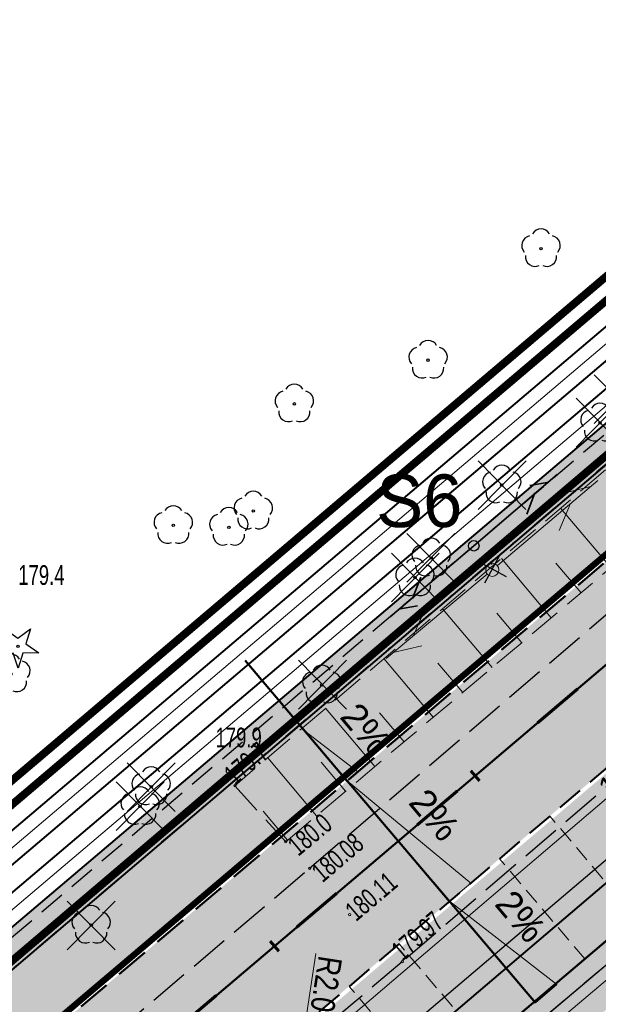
# Model space of a CAD drawing. Header units: metres. Extents: x 7429064 to 7431133, y 5709479 to 5714472.
# Tile 26 of 140: x 7429404 to 7429426, y 5709777 to 5709814. Entities that reach past the tile are written whole.
import ezdxf
from ezdxf.enums import TextEntityAlignment as Align

# ---------------------------------------------------------------- set-up
doc = ezdxf.new("R2010")
doc.units = ezdxf.units.M
for name, pattern in [('1', [0]), ('12', [3, 1, -1, 0, -1]), ('2_BUBZ02', [1.75, 1.25, -0.5]), ('2_KTCR01', [1.5, 1, -0.5]), ('2_KTCR02', [1.5, 1, -0.5]), ('2_KTJZ01', [2, 1.5, -0.5]), ('2_KTKR01', [0]), ('2_KTPL01', [2, 1.5, -0.5]), ('3_1', [0]), ('3_BUBZ02', [1.75, 1.25, -0.5]), ('3_BUBZ02G', [1.75, 1.25, -0.5]), ('3_KTCR02', [1.5, 1, -0.5]), ('3_KTJZ01', [2, 1.5, -0.5]), ('3_KTKR01', [0]), ('3_KTPL01', [2, 1.5, -0.5]), ('4_SUPE_01', [0]), ('4_SUPT_01', [0]), ('4_SUPW_01', [0]), ('7_1', [0]), ('7_SUPE_01', [0]), ('7_SUPT_01', [0]), ('7_SUPW_01', [0]), ('CENTER2', [1.125, 0.75, -0.125, 0.125, -0.125]), ('DASHED', [19.05, 12.7, -6.35]), ('DASHED2', [0.375, 0.25, -0.125]), ('HIDDEN', [0.375, 0.25, -0.125])]:
    doc.linetypes.add(name, pattern=pattern)
for name, color, linetype, lineweight in [('#proj słupy', 1, 'Continuous', 30), ('#proj. światłowód', 1, '2_KTCR01', 18), ('__AMprojkantech', 20, 'DASHED', 35), ('_D_7_PAS DROGOWY-LINIA ROZGR TEREN INW', 222, 'HIDDEN', 50), ('_D_7_PAS DROGOWY_PODZIAL', 1, 'Continuous', 50), ('_D_7_TEREN NIEZBEDNY DLA OB_BUD', 252, 'HIDDEN', 50), ('_D_8_Wymiary', 7, 'Continuous', 20), ('_skarpy', 84, 'Continuous', 40), ('_wycinka_ZUDP', 1, 'Continuous', 30), ('BUBZ_L_1', 252, '2_BUBZ02', 18), ('D_1_KOCIE OCZKA', 7, 'Continuous', 50), ('D_1_LINIA_KRAWĘŻNIK_BET_20_30 WYN 0-2 CM', 5, 'HIDDEN', 40), ('D_1_LINIA_KRAWĘŻNIK_BET_20_30 WYN 12 CM - III', 7, 'Continuous', 50), ('D_1_Nachylenie_poprzeczne', 7, 'Continuous', 20), ('Dr-Krawędż nawierzchni', 250, 'DASHED2', 18), ('gaPoziome', 7, 'Continuous', 30), ('GMINA_L_0', 252, '12', 35), ('KRAWĘŻNIK BETONOWY 12_25 WYN 0 CM', 250, 'DASHED', 50), ('KTCR_L_1', 252, '2_KTCR02', 30), ('KTJZ_L_0', 252, '2_KTJZ01', 30), ('KTKR_L_0', 252, '2_KTKR01', 30), ('KTPL_L_0', 252, '2_KTPL01', 30), ('OBOP_T_1', 82, 'Continuous', 30), ('RTPW_T_0', 252, 'Continuous', 15), ('RTPW_T_0_a', 252, 'Continuous', 15), ('RTPW_T_1', 252, 'Continuous', 15), ('skarpa', 82, 'ŚLADY', 20), ('SUPE_L_3', 252, '4_SUPE_01', 18), ('SUPM_T_0', 252, 'Continuous', 15), ('SUPT_L_0', 252, '4_SUPT_01', 18), ('SUPW_L_0', 252, '4_SUPW_01', 18)]:
    doc.layers.add(name, color=color, linetype=linetype, lineweight=lineweight)
for name, color, linetype in [('_1_Mapa', 7, 'Continuous'), ('_1_X-REFY', 7, 'Continuous'), ('C-DROGI-SYTUACJA-ETYKIETY', 7, 'Continuous'), ('zzz.gaHSDomyslna', 7, 'Continuous')]:
    doc.layers.add(name, color=color, linetype=linetype)
doc.layers.add('_Brudnopis', color=22, linetype='Continuous', lineweight=50, plot=False)
for name, color, linetype, lineweight, true_color, transparency in [('D_2_HECZ_CHODNIK_KOSTKA', 7, 'Continuous', 0, 0xf7f588, 0.35), ('D_2_HECZ_DROGI KOSTKA', 7, 'Continuous', 13, 0xffbea8, 0.3), ('D_2_HECZ_JEZDNIA KR3- NOWA KONSTRUKCJA', 7, 'Continuous', 13, 0x99e6ff, 0.3), ('D_2_HECZ_JEZDNIA KR3- NOWA KONSTRUKCJA G4', 7, 'Continuous', 13, 0xbdbdbd, 0.3)]:
    doc.layers.add(name, color=color, linetype=linetype, lineweight=lineweight, true_color=true_color, transparency=transparency)
for name, color, linetype, lineweight, true_color in [('DZIALKA_L_0', 7, '1', 40, 0x008000), ('HECZ DROGI ROWEROWE', 7, 'Continuous', 13, 0xff8a8a), ('OBOP_T_0_a', 7, 'Continuous', 30, 0x008000), ('OBOP_T_1_a', 7, 'Continuous', 30, 0x008000)]:
    doc.layers.add(name, color=color, linetype=linetype, lineweight=lineweight, true_color=true_color)
doc.styles.add('ARIAL', font='arial.ttf')
doc.styles.add('major_arial', font='arial.ttf')
doc.styles.add('Styl Arial', font='arial.ttf', dxfattribs={"width": 0.8, "height": 0.9})
doc.linetypes.add('ŚLADY', pattern='A,3.81,[130,ltypeshp.shx,S=6.35,R=0,X=0,Y=0],3.81', length=7.62)
doc.dimstyles.new('1_500', dxfattribs={"dimtxt": 0.9, "dimasz": 1, "dimexe": 0.18, "dimexo": 0, "dimgap": 0.2, "dimtad": 4, "dimzin": 0, "dimdsep": 46, "dimtxsty": 'Styl Arial', "dimcen": 0.25, "dimclrd": 256, "dimclre": 256, "dimclrt": 256, "dimazin": 0, "dimtfac": 1, "dimtix": 1, "dimtmove": 1, "dimatfit": 3, "dimfxl": 0.18, "dimtolj": 1, "dimtzin": 0, "dimlwd": -1, "dimlwe": -1, "dimarcsym": 0})
doc.dimstyles.new('major_500', dxfattribs={"dimtxt": 0.8, "dimasz": 0.8, "dimexe": 0.5, "dimexo": 1, "dimgap": 0.3, "dimtad": 1, "dimzin": 1, "dimdsep": 46, "dimtxsty": 'major_arial', "dimcen": 0, "dimse1": 1, "dimse2": 1, "dimaunit": 1, "dimadec": 1, "dimazin": 0, "dimtfac": 1, "dimtix": 1, "dimtmove": 0, "dimatfit": 3, "dimfxl": 2, "dimfxlon": 1, "dimtolj": 1, "dimarcsym": 0})

# ---------------------------------------------------------------- blocks, each defined once
blk = doc.blocks.new('*D16')
at = {"layer": '_D_8_Wymiary', "color": 0, "lineweight": -2, "transparency": 16777216}
for p, q in [((7429443.857, 5709795.611), (7429442.655, 5709797.027)), ((7429416.901, 5709774.519), (7429442.369, 5709796.128)), ((7429417.169, 5709772.966), (7429415.967, 5709774.382))]:
    blk.add_line(p, q, dxfattribs=at)
at = {"layer": '_D_8_Wymiary', "color": 0, "transparency": 16777216}
for points in [[(7429442.282, 5709796.23), (7429442.455, 5709796.026), (7429442.979, 5709796.646)], [(7429416.815, 5709774.62), (7429416.987, 5709774.417), (7429416.291, 5709774.001)]]:
    blk.add_solid(points, dxfattribs=at)
at = {"layer": 'Defpoints', "color": 0, "transparency": 16777216}
for p in [(7429442.979, 5709796.646), (7429444.504, 5709794.848), (7429417.816, 5709772.204)]:
    blk.add_point(p, dxfattribs=at)
at = {"layer": '_D_8_Wymiary', "color": 0, "transparency": 16777216, "insert": (7429428.744, 5709786.373), "char_height": 0.8, "attachment_point": 5, "rotation": 40.3144, "style": 'major_arial'}
blk.add_mtext('\\A1;14szt.x2.50\\P35.00', dxfattribs=at)
blk = doc.blocks.new('*D68')
at = {"layer": '_D_8_Wymiary', "transparency": 16777216}
for p, q in [((7429415.231, 5709778.886), (7429414.733, 5709775.668)), ((7429414.35, 5709773.198), (7429414.656, 5709775.174))]:
    blk.add_line(p, q, dxfattribs=at)
blk.add_solid([(7429414.65, 5709775.681), (7429414.815, 5709775.655), (7429414.656, 5709775.174)], dxfattribs=at)
at = {"layer": 'Defpoints', "color": 0, "transparency": 16777216}
for p in [(7429414.656, 5709775.174), (7429414.35, 5709773.198)]:
    blk.add_point(p, dxfattribs=at)
at = {"layer": '_D_8_Wymiary', "transparency": 16777216, "insert": (7429415.573, 5709777.439), "char_height": 0.9, "attachment_point": 5, "rotation": 261.1931, "style": 'Styl Arial'}
blk.add_mtext('\\A1;R2.00', dxfattribs=at)
blk = doc.blocks.new('A$C59100B2D')
at = {"layer": '_wycinka_ZUDP'}
for points in [[(0.701, -0.713), (-0.701, 0.713)], [(-0.7, -0.713), (0.701, 0.713)]]:
    blk.add_lwpolyline(points, dxfattribs=at)
blk = doc.blocks.new('3_OBOP02_01')
at = {"linetype": 'Continuous'}
blk.add_circle((0, 0), 0.045, dxfattribs=at)
for centre, start, end in [((0, 0.375), 30.1401, 149.8599), ((-0.357, 0.116), 102.1445, 221.86), ((0.357, 0.116), 318.14, 77.8555), ((-0.22, -0.303), 174.1482, 293.8542), ((0.22, -0.303), 246.1458, 5.8518)]:
    blk.add_arc(centre, 0.375, start, end, dxfattribs=at)
blk = doc.blocks.new('3_RTPW01')
at = {"linetype": 'Continuous'}
blk.add_circle((0, 0), 0.045, dxfattribs=at)
blk = doc.blocks.new('3_RTPW02')
at = {"linetype": 'Continuous'}
blk.add_circle((0, 0), 0.045, dxfattribs=at)
blk = doc.blocks.new('4_OBOP02_01')
at = {"linetype": 'Continuous'}
blk.add_circle((0, 0), 0.045, dxfattribs=at)
for centre, start, end in [((0, 0.375), 30.1401, 149.8599), ((-0.357, 0.116), 102.1445, 221.86), ((0.357, 0.116), 318.14, 77.8555), ((-0.22, -0.303), 174.1482, 293.8542), ((0.22, -0.303), 246.1458, 5.8518)]:
    blk.add_arc(centre, 0.375, start, end, dxfattribs=at)
blk = doc.blocks.new('4_OBOP01_01')
at = {"linetype": 'Continuous'}
for p, q in [((-0.3012, 0.09375), (-0.4937, 0.6621)), ((-0.4937, 0.6621), (-0.0039, 0.31545)), ((-0.0039, 0.31545), (0.4771, 0.67415)), ((0.4771, 0.67415), (0.2988, 0.1012)), ((-0.78225, -0.26495), (-0.3012, 0.09375)), ((0.2988, 0.1012), (0.7886, -0.24545)), ((-0.18225, -0.2575), (-0.78225, -0.26495)), ((0.01025, -0.82585), (-0.18225, -0.2575)), ((0.1886, -0.2529), (0.01025, -0.82585)), ((0.7886, -0.24545), (0.1886, -0.2529))]:
    blk.add_line(p, q, dxfattribs=at)
blk.add_circle((0, 0), 0.045, dxfattribs=at)
blk = doc.blocks.new('4_RTPW01')
at = {"linetype": 'Continuous'}
blk.add_circle((0, 0), 0.045, dxfattribs=at)
blk = doc.blocks.new('7_SUSM04_01')
at = {"linetype": 'Continuous'}
blk.add_circle((0, 0), 0.25, dxfattribs=at)
blk = doc.blocks.new('X-ref_MDCP_Szara')
at = {"layer": 'BUBZ_L_1', "linetype": '3_BUBZ02'}
for p, q in [((7429435.55, 5709805.21), (7429412.15, 5709785.26)), ((7429412.15, 5709785.26), (7429414.08, 5709783.13))]:
    blk.add_line(p, q, dxfattribs=at)
at = {"layer": 'BUBZ_L_1', "linetype": '3_BUBZ02G'}
blk.add_line((7429414.08, 5709783.13), (7429437.25, 5709802.67), dxfattribs=at)
at = {"layer": 'BUBZ_L_1', "linetype": '3_1'}
for p, q in [((7429426.431, 5709793.546), (7429424.523, 5709795.809)), ((7429424.172, 5709791.641), (7429422.274, 5709793.891)), ((7429425.3, 5709792.592), (7429424.349, 5709793.721)), ((7429421.924, 5709789.745), (7429420.037, 5709791.984)), ((7429423.047, 5709790.692), (7429422.1, 5709791.814)), ((7429419.689, 5709787.86), (7429417.811, 5709790.087)), ((7429420.805, 5709788.802), (7429419.864, 5709789.918)), ((7429417.465, 5709785.985), (7429415.598, 5709788.2)), ((7429418.576, 5709786.921), (7429417.639, 5709788.032)), ((7429415.254, 5709784.12), (7429413.396, 5709786.323)), ((7429416.358, 5709785.051), (7429415.427, 5709786.156)), ((7429414.153, 5709783.191), (7429413.226, 5709784.29))]:
    blk.add_line(p, q, dxfattribs=at)
at = {"layer": 'DZIALKA_L_0', "linetype": '1'}
for p, q in [((7429408.88, 5709766.76), (7429668.8, 5709988.15)), ((7429435.86, 5709805.65), (7429307.84, 5709696.73))]:
    blk.add_line(p, q, dxfattribs=at)
at = {"layer": 'GMINA_L_0', "linetype": '12'}
blk.add_line((7429307.84, 5709696.73), (7429435.86, 5709805.65), dxfattribs=at)
at = {"layer": 'KTCR_L_1', "linetype": '3_KTCR02'}
blk.add_line((7429421.98, 5709774.85), (7429429.599, 5709781.272), dxfattribs=at)
at = {"layer": 'KTJZ_L_0', "linetype": '3_KTJZ01'}
for p, q in [((7429414.99, 5709782.12), (7429437.99, 5709801.8)), ((7429441.05, 5709797.87), (7429418.51, 5709778.57)), ((7429392.27, 5709762.91), (7429414.99, 5709782.12)), ((7429418.51, 5709778.57), (7429395.23, 5709758.92))]:
    blk.add_line(p, q, dxfattribs=at)
at = {"layer": 'KTKR_L_0', "linetype": '3_KTKR01'}
blk.add_line((7429421.98, 5709774.85), (7429429.599, 5709781.272), dxfattribs=at)
at = {"layer": 'KTPL_L_0', "linetype": '3_KTPL01'}
for p, q in [((7429441.05, 5709797.87), (7429418.51, 5709778.57)), ((7429421.98, 5709774.85), (7429429.599, 5709781.272)), ((7429418.51, 5709778.57), (7429412.609, 5709773.589))]:
    blk.add_line(p, q, dxfattribs=at)
at = {"layer": 'SUPE_L_3', "linetype": '7_SUPE_01'}
blk.add_line((7429414.13, 5709767.63), (7429446.29, 5709794.79), dxfattribs=at)
at = {"layer": 'SUPT_L_0', "linetype": '7_SUPT_01'}
for p, q in [((7429422.121, 5709793.622), (7429425.936, 5709796.854)), ((7429424.582, 5709796.363), (7429425.669, 5709796.628)), ((7429424.466, 5709794.953), (7429424.906, 5709795.981)), ((7429417.9, 5709790.096), (7429421.738, 5709793.3)), ((7429418.936, 5709790.961), (7429419.383, 5709791.986)), ((7429418.168, 5709790.32), (7429419.256, 5709790.577))]:
    blk.add_line(p, q, dxfattribs=at)
at = {"layer": 'SUPW_L_0', "linetype": '7_SUPW_01'}
blk.add_line((7429369.46, 5709736.3), (7429593.18, 5709927.23), dxfattribs=at)
at = {"layer": 'SUPW_L_0', "linetype": '7_1'}
blk.add_line((7429369.46, 5709736.3), (7429593.18, 5709927.23), dxfattribs=at)
at = {"layer": 'OBOP_T_0_a'}
blk.add_blockref('4_OBOP01_01', (7429403.91, 5709790.55), dxfattribs=at)
at = {"layer": 'OBOP_T_1'}
blk.add_blockref('3_OBOP02_01', (7429406.69, 5709779.96), dxfattribs=at)
at = {"layer": 'OBOP_T_1_a'}
for p in [(7429423.78, 5709805.67), (7429419.49, 5709801.43), (7429414.41, 5709799.77), (7429426.02, 5709799.04), (7429422.29, 5709796.69), (7429412.85, 5709795.7), (7429409.81, 5709795.15), (7429411.92, 5709795.08), (7429419.61, 5709793.91), (7429418.99, 5709793.16), (7429403.64, 5709789.51), (7429415.45, 5709789.09), (7429408.97, 5709785.22), (7429408.55, 5709784.47)]:
    blk.add_blockref('4_OBOP02_01', p, dxfattribs=at)
at = {"layer": 'RTPW_T_0'}
for p in [(7429412.15, 5709785.26), (7429414.08, 5709783.13)]:
    blk.add_blockref('3_RTPW01', p, dxfattribs=at)
at = {"layer": 'RTPW_T_0_a'}
blk.add_blockref('4_RTPW01', (7429413.171, 5709786.715), dxfattribs=at)
at = {"layer": 'RTPW_T_1'}
for p in [(7429414.99, 5709782.12), (7429416.51, 5709780.36), (7429418.51, 5709778.57)]:
    blk.add_blockref('3_RTPW02', p, dxfattribs=at)
at = {"layer": 'SUPM_T_0'}
blk.add_blockref('7_SUSM04_01', (7429421.93, 5709793.46), dxfattribs=at)
at = {"layer": 'RTPW_T_0', "width": 0.7}
blk.add_text('179.7', height=0.75, rotation=40.4497, dxfattribs=at).set_placement((7429412.15, 5709785.26))
blk.add_text('180.0', height=0.75, rotation=39.7831, dxfattribs=at).set_placement((7429414.08, 5709783.13), align=Align.TOP_LEFT)
at = {"layer": 'RTPW_T_0_a', "width": 0.7}
blk.add_text('179.4', height=0.75, dxfattribs=at).set_placement((7429403.92, 5709792.89))
blk.add_text('179.9', height=0.75, dxfattribs=at).set_placement((7429413.171, 5709786.715), align=Align.RIGHT)
at = {"layer": 'RTPW_T_1', "width": 0.7}
blk.add_text('180.08', height=0.75, rotation=40.552, dxfattribs=at).set_placement((7429414.99, 5709782.12), align=Align.TOP_LEFT)
blk.add_text('180.11', height=0.75, rotation=40.2937, dxfattribs=at).set_placement((7429416.51, 5709780.36), align=Align.MIDDLE_LEFT)
blk.add_text('179.97', height=0.75, rotation=40.572, dxfattribs=at).set_placement((7429418.51, 5709778.57))
blk = doc.blocks.new('#LEWO')
at = {"layer": '__AMprojkantech', "linetype": '1'}
for p, q in [((-2.31, 0.414), (-3.074, 0.002)), ((-0.005, 0.005), (-4.177, 0.018)), ((-3.116, -0.339), (-3.744, 0.033))]:
    blk.add_line(p, q, dxfattribs=at)
blk = doc.blocks.new('#PRAWO')
at = {"layer": '__AMprojkantech', "linetype": '1'}
for p, q in [((3.153, 1.559, 0.002), (3.783, 1.189, 0.002)), ((0.045, 1.201, 0.002), (4.216, 1.206, 0.002)), ((2.351, 0.802, 0.002), (3.113, 1.217, 0.002))]:
    blk.add_line(p, q, dxfattribs=at)
blk = doc.blocks.new('X-ref_Oświetlenie i teletechnika')
at = {"layer": '#proj słupy', "lineweight": 30}
for p, q in [((7429421.4, 5709793.779), (7429422.46, 5709793.207)), ((7429421.644, 5709792.963), (7429422.216, 5709794.023))]:
    blk.add_line(p, q, dxfattribs=at)
at = {"layer": '#proj słupy', "linetype": '1', "lineweight": 30}
blk.add_circle((7429421.225, 5709794.375), 0.2, dxfattribs=at)
at = {"layer": '#proj słupy', "color": 0}
blk.add_point((7429421.897, 5709793.696), dxfattribs=at)
at = {"layer": '#proj. światłowód', "lineweight": 30, "flags": 128}
blk.add_lwpolyline([(7429617.95, 5709967.85), (7429611.163, 5709956.371), (7429573.165, 5709923.859), (7429535.247, 5709891.397), (7429497.339, 5709858.957), (7429459.29, 5709826.673), (7429421.225, 5709794.375), (7429383.144, 5709762.063), (7429345.12, 5709729.801), (7429305.765, 5709699.935), (7429266.407, 5709683.285), (7429226.48, 5709664.88)], dxfattribs=at)
at = {"layer": '#proj słupy', "lineweight": 30, "rotation": 40.55062454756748}
for name, p in [('#PRAWO', (7429421.972, 5709793.434, -0.002)), ('#LEWO', (7429421.233, 5709794.375))]:
    blk.add_blockref(name, p, dxfattribs=at)
at = {"layer": '#proj słupy', "color": 0, "linetype": 'Continuous', "lineweight": 40, "insert": (7429417.519, 5709797.087), "char_height": 2, "attachment_point": 1}
blk.add_mtext_dynamic_manual_height_columns('S6', width=2.28781, gutter_width=1, heights=[0], dxfattribs=at)
blk = doc.blocks.new('*U217')
at = {"linetype": 'Continuous', "lineweight": 0}
h = blk.add_hatch(color=0, dxfattribs=at)
edge = h.paths.add_edge_path()
edge.add_ellipse((-0.35, 0.6), major_axis=(0, 0.6), ratio=0.333333, start_angle=339.1791, end_angle=685.9352)
edge.add_line((-0.238, 1.097), (-0.232, 1.157))
edge.add_line((-0.232, 1.157), (0.005, 0.684))
edge.add_arc((-0.017, 0.673), 0.0247, 0, 26.5651, ccw=False)
edge.add_line((0.008, 0.673), (0.008, 0.425))
edge.add_arc((0.032, 0.425), 0.0247, 180, 270)
edge.add_line((0.032, 0.4), (0.076, 0.4))
edge.add_arc((0.076, 0.425), 0.0247, 270, 290.3551)
edge.add_line((0.085, 0.402), (0.158, 0.429))
edge.add_ellipse((0.35, 0.6), major_axis=(0, 0.6), ratio=0.333333, start_angle=106.5707, end_angle=378.3144)
edge.add_line((0.287, 1.17), (0.215, 1.519))
edge.add_line((0.215, 1.519), (0.251, 1.765))
edge.add_line((0.251, 1.765), (0.256, 1.765))
edge.add_line((0.256, 1.765), (0.271, 1.808))
edge.add_line((0.271, 1.808), (0.271, 1.863))
edge.add_line((0.271, 1.863), (0.143, 1.863))
edge.add_line((0.143, 1.863), (0.137, 1.808))
edge.add_line((0.137, 1.808), (0.203, 1.765))
edge.add_line((0.203, 1.765), (0.185, 1.641))
edge.add_line((0.185, 1.641), (-0.18, 1.641))
edge.add_line((-0.18, 1.641), (-0.159, 1.833))
edge.add_spline(control_points=[(-0.159, 1.833), (-0.157, 1.839), (-0.147, 1.859), (-0.12, 1.861), (-0.1, 1.863)], knot_values=[0, 0, 0, 0, 0.02025, 0.071822, 0.071822, 0.071822, 0.071822], degree=3, periodic=0)
edge.add_line((-0.1, 1.863), (-0.05, 1.863))
edge.add_line((-0.05, 1.863), (-0.05, 2))
edge.add_line((-0.05, 2), (-0.131, 2))
edge.add_spline(control_points=[(-0.131, 2), (-0.139, 1.999), (-0.149, 1.994), (-0.157, 1.989)], knot_values=[0.067484, 0.067484, 0.067484, 0.067484, 0.093736, 0.093736, 0.093736, 0.093736], degree=3, periodic=0)
edge.add_arc((-0.116, 1.918), 0.0817, 120.1379, 168.8933)
edge.add_line((-0.196, 1.934), (-0.279, 1.161))
h.paths.add_polyline_path([(-0.195, 1.5), (0.165, 1.5), (0.05, 0.7), (-0.222, 1.244)], flags=16)
edge = h.paths.add_edge_path(flags=16)
edge.add_ellipse((-0.35, 0.6), major_axis=(0, -0.45), ratio=0.350072, start_angle=159.1526, end_angle=502.0815, ccw=False)
edge.add_line((-0.294, 1.021), (-0.325, 0.734))
edge.add_arc((-0.337, 0.736), 0.0128, 322.797, 353.8856, ccw=False)
edge.add_line((-0.327, 0.728), (-0.359, 0.686))
edge.add_arc((-0.33, 0.663), 0.0365, 142.797, 180)
edge.add_line((-0.367, 0.663), (-0.367, 0.571))
edge.add_arc((-0.354, 0.571), 0.0128, 180, 270)
edge.add_line((-0.354, 0.558), (-0.346, 0.558))
edge.add_arc((-0.346, 0.571), 0.0128, 270, 333.0195)
edge.add_spline(control_points=[(-0.335, 0.565), (-0.322, 0.589), (-0.301, 0.632), (-0.283, 0.681), (-0.28, 0.703), (-0.28, 0.705)], knot_values=[0.007888, 0.007888, 0.007888, 0.007888, 0.089431, 0.152858, 0.158023, 0.158023, 0.158023, 0.158023], degree=3, periodic=0)
edge.add_line((-0.28, 0.705), (-0.253, 0.955))
edge = h.paths.add_edge_path(flags=16)
edge.add_line((0.195, 1.379), (0.249, 1.118))
edge.add_ellipse((0.35, 0.6), major_axis=(0, 0.6), ratio=0.333333, start_angle=390.3444, end_angle=440.4059)
edge.add_line((0.153, 0.7), (0.098, 0.7))
edge.add_line((0.098, 0.7), (0.195, 1.379))
edge = h.paths.add_edge_path(flags=16)
edge.add_ellipse((0.35, 0.6), major_axis=(0, -0.45), ratio=0.350072, start_angle=290.1309, end_angle=617.1604, ccw=False)
edge.add_line((0.202, 0.445), (0.35, 0.5))
edge.add_arc((0.278, 0.595), 0.119, 307.1318, 362.4334)
edge.add_line((0.397, 0.6), (0.397, 0.675))
edge.add_arc((0.372, 0.675), 0.0247, 0, 90)
edge.add_line((0.372, 0.7), (0.196, 0.7))
blk = doc.blocks.new('*U218')
at = {"linetype": 'Continuous', "lineweight": 0}
h = blk.add_hatch(color=0, dxfattribs=at)
edge = h.paths.add_edge_path()
edge.add_ellipse((-0.35, 0.6), major_axis=(0, 0.6), ratio=0.333333, start_angle=339.1791, end_angle=685.9352)
edge.add_line((-0.238, 1.097), (-0.232, 1.157))
edge.add_line((-0.232, 1.157), (0.005, 0.684))
edge.add_arc((-0.017, 0.673), 0.0247, 0, 26.5651, ccw=False)
edge.add_line((0.008, 0.673), (0.008, 0.425))
edge.add_arc((0.032, 0.425), 0.0247, 180, 270)
edge.add_line((0.032, 0.4), (0.076, 0.4))
edge.add_arc((0.076, 0.425), 0.0247, 270, 290.3551)
edge.add_line((0.085, 0.402), (0.158, 0.429))
edge.add_ellipse((0.35, 0.6), major_axis=(0, 0.6), ratio=0.333333, start_angle=106.5707, end_angle=378.3144)
edge.add_line((0.287, 1.17), (0.215, 1.519))
edge.add_line((0.215, 1.519), (0.251, 1.765))
edge.add_line((0.251, 1.765), (0.256, 1.765))
edge.add_line((0.256, 1.765), (0.271, 1.808))
edge.add_line((0.271, 1.808), (0.271, 1.863))
edge.add_line((0.271, 1.863), (0.143, 1.863))
edge.add_line((0.143, 1.863), (0.137, 1.808))
edge.add_line((0.137, 1.808), (0.203, 1.765))
edge.add_line((0.203, 1.765), (0.185, 1.641))
edge.add_line((0.185, 1.641), (-0.18, 1.641))
edge.add_line((-0.18, 1.641), (-0.159, 1.833))
edge.add_spline(control_points=[(-0.159, 1.833), (-0.157, 1.839), (-0.147, 1.859), (-0.12, 1.861), (-0.1, 1.863)], knot_values=[0, 0, 0, 0, 0.02025, 0.071822, 0.071822, 0.071822, 0.071822], degree=3, periodic=0)
edge.add_line((-0.1, 1.863), (-0.05, 1.863))
edge.add_line((-0.05, 1.863), (-0.05, 2))
edge.add_line((-0.05, 2), (-0.131, 2))
edge.add_spline(control_points=[(-0.131, 2), (-0.139, 1.999), (-0.149, 1.994), (-0.157, 1.989)], knot_values=[0.067484, 0.067484, 0.067484, 0.067484, 0.093736, 0.093736, 0.093736, 0.093736], degree=3, periodic=0)
edge.add_arc((-0.116, 1.918), 0.0817, 120.1379, 168.8933)
edge.add_line((-0.196, 1.934), (-0.279, 1.161))
h.paths.add_polyline_path([(-0.195, 1.5), (0.165, 1.5), (0.05, 0.7), (-0.222, 1.244)], flags=16)
edge = h.paths.add_edge_path(flags=16)
edge.add_ellipse((-0.35, 0.6), major_axis=(0, -0.45), ratio=0.350072, start_angle=159.1526, end_angle=502.0815, ccw=False)
edge.add_line((-0.294, 1.021), (-0.325, 0.734))
edge.add_arc((-0.337, 0.736), 0.0128, 322.797, 353.8856, ccw=False)
edge.add_line((-0.327, 0.728), (-0.359, 0.686))
edge.add_arc((-0.33, 0.663), 0.0365, 142.797, 180)
edge.add_line((-0.367, 0.663), (-0.367, 0.571))
edge.add_arc((-0.354, 0.571), 0.0128, 180, 270)
edge.add_line((-0.354, 0.558), (-0.346, 0.558))
edge.add_arc((-0.346, 0.571), 0.0128, 270, 333.0195)
edge.add_spline(control_points=[(-0.335, 0.565), (-0.322, 0.589), (-0.301, 0.632), (-0.283, 0.681), (-0.28, 0.703), (-0.28, 0.705)], knot_values=[0.007888, 0.007888, 0.007888, 0.007888, 0.089431, 0.152858, 0.158023, 0.158023, 0.158023, 0.158023], degree=3, periodic=0)
edge.add_line((-0.28, 0.705), (-0.253, 0.955))
edge = h.paths.add_edge_path(flags=16)
edge.add_line((0.195, 1.379), (0.249, 1.118))
edge.add_ellipse((0.35, 0.6), major_axis=(0, 0.6), ratio=0.333333, start_angle=390.3444, end_angle=440.4059)
edge.add_line((0.153, 0.7), (0.098, 0.7))
edge.add_line((0.098, 0.7), (0.195, 1.379))
edge = h.paths.add_edge_path(flags=16)
edge.add_ellipse((0.35, 0.6), major_axis=(0, -0.45), ratio=0.350072, start_angle=290.1309, end_angle=617.1604, ccw=False)
edge.add_line((0.202, 0.445), (0.35, 0.5))
edge.add_arc((0.278, 0.595), 0.119, 307.1318, 362.4334)
edge.add_line((0.397, 0.6), (0.397, 0.675))
edge.add_arc((0.372, 0.675), 0.0247, 0, 90)
edge.add_line((0.372, 0.7), (0.196, 0.7))
blk = doc.blocks.new('*U220')
at = {"layer": 'zzz.gaHSDomyslna', "color": 140}
for points in [[(18.3, 15.528, 0.12, 0.12, 0), (19.825, 16.822, 0.12, 0.12, 0)], [(13.725, 11.646, 0.12, 0.12, 0), (15.25, 12.94, 0.12, 0.12, 0)], [(9.15, 7.764, 0.12, 0.12, 0), (10.675, 9.058, 0.12, 0.12, 0)], [(4.575, 3.882, 0.12, 0.12, 0), (6.1, 5.176, 0.12, 0.12, 0)]]:
    blk.add_lwpolyline(points, format="xyseb", dxfattribs=at)
blk = doc.blocks.new('*U212')
at = {"layer": 'zzz.gaHSDomyslna', "color": 140}
blk.add_lwpolyline([(0, 0, 0.24, 0.24, 0.067069), (48.758, 31.23, 0.24, 0.24, 0), (144.584, 112.538, 0.24, 0.24, 0)], format="xyseb", dxfattribs=at)
blk = doc.blocks.new('spearator')
at = {"layer": 'D_1_KOCIE OCZKA'}
h = blk.add_hatch(color=12, dxfattribs=at)
h.dxf.hatch_style = 1
edge = h.paths.add_edge_path()
edge.add_line((7429810.877, 5710121.625), (7429811.641, 5710122.271))
edge.add_arc((7429811.592, 5710122.328), 0.075, 310.2315, 490.2315)
edge.add_line((7429811.544, 5710122.386), (7429810.781, 5710121.74))
edge.add_arc((7429810.829, 5710121.683), 0.075, 130.2315, 310.2315)
at = {"layer": 'D_1_KOCIE OCZKA', "lineweight": 18, "flags": 128}
blk.add_lwpolyline([(7429810.877, 5710121.625), (7429811.641, 5710122.271, 1), (7429811.544, 5710122.386), (7429810.781, 5710121.74, 1)], format="xyb", close=True, dxfattribs=at)
blk = doc.blocks.new('X-ref_SOR')
at = {"layer": 'D_1_KOCIE OCZKA', "rotation": 0.06988272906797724}
for p in [(6582.742, -9387.735), (6579.236, -9390.714), (6575.728, -9393.689), (6572.22, -9396.664), (6568.713, -9399.641), (6565.205, -9402.616)]:
    blk.add_blockref('spearator', p, dxfattribs=at)
at = {"layer": 'gaPoziome'}
for name, p in [('*U220', (7429405.348, 5709772.117)), ('*U212', (7429286.754, 5709685.827))]:
    blk.add_blockref(name, p, dxfattribs=at)
at = {"layer": 'gaPoziome', "color": 140}
for name, p, rotation in [('*U218', (7429407.885, 5709781.099), 133.0520364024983), ('*U217', (7429405.765, 5709777.88), 308.4891535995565)]:
    blk.add_blockref(name, p, dxfattribs=dict(at, rotation=rotation))
blk = doc.blocks.new('AeccTickLine')
at = {"color": 0, "linetype": 'ByBlock', "lineweight": -2}
blk.add_line((0, 1), (0, -1), dxfattribs=at)
blk = doc.blocks.new('OŚ_Dąbrowskiego_1')
at = {"layer": '_D_8_Wymiary', "color": 1, "linetype": 'CENTER2', "lineweight": 35, "flags": 128}
blk.add_lwpolyline([(7429230.998, 5709660.664), (7429273.145, 5709676.622, 0.085629), (7429337.582, 5709714.618), (7429502.301, 5709854.381), (7429714.669, 5710036.139), (7429868.111, 5710165.952)], format="xyb", dxfattribs=at)
at = {"layer": 'C-DROGI-SYTUACJA-ETYKIETY', "color": 7, "linetype": 'Continuous', "lineweight": 60, "xscale": 0.25, "yscale": 0.25, "zscale": 0.25, "rotation": 40.31442587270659}
for p in [(7429421.277, 5709785.632), (7429413.652, 5709779.162)]:
    blk.add_blockref('AeccTickLine', p, dxfattribs=at)

msp = doc.modelspace()

# ---------------------------------------------------------------- hatches: boundary and pattern name
at = {"layer": 'D_1_Nachylenie_poprzeczne', "transparency": 33554508}
h = msp.add_hatch(color=256, dxfattribs=at)
h.dxf.hatch_style = 1
h.paths.add_polyline_path([(7429416.826, 5709785.786), (7429416.42, 5709785.442), (7429414.8, 5709787.35)])
h = msp.add_hatch(color=256, dxfattribs=at)
h.dxf.hatch_style = 1
h.paths.add_polyline_path([(7429421.112, 5709781.557), (7429420.3, 5709780.869), (7429416.42, 5709785.442)])
h = msp.add_hatch(color=256, dxfattribs=at)
h.dxf.hatch_style = 1
h.paths.add_polyline_path([(7429424.384, 5709777.701), (7429423.572, 5709777.013), (7429420.3, 5709780.869)])
at = {"layer": 'D_2_HECZ_CHODNIK_KOSTKA', "transparency": 33554585}
h = msp.add_hatch(color=256, dxfattribs=at)
h.dxf.hatch_style = 1
edge = h.paths.add_edge_path()
edge.add_line((7429611.715, 5709933.539), (7429609.355, 5709934.501))
edge.add_line((7429609.355, 5709934.501), (7429596.138, 5709923.189))
edge.add_line((7429596.138, 5709923.189), (7429592.463, 5709920.763))
edge.add_arc((7429606.237, 5709899.9), 25, 123.434, 130.559)
edge.add_line((7429589.981, 5709918.893), (7429507.49, 5709848.292))
edge.add_line((7429507.49, 5709848.292), (7429417.816, 5709772.204))
edge.add_line((7429417.816, 5709772.204), (7429413.427, 5709768.48))
edge.add_line((7429413.427, 5709768.48), (7429407.995, 5709766.13))
edge.add_line((7429407.995, 5709766.13), (7429408.287, 5709764.077))
edge.add_line((7429408.287, 5709764.077), (7429414.494, 5709766.762))
edge.add_line((7429414.494, 5709766.762), (7429508.787, 5709846.77))
edge.add_line((7429508.787, 5709846.77), (7429591.282, 5709917.374))
edge.add_arc((7429606.237, 5709899.9), 23, 123.434, 130.559, ccw=False)
edge.add_line((7429593.564, 5709919.094), (7429599.13, 5709922.769))
edge.add_line((7429599.13, 5709922.769), (7429611.715, 5709933.539))
at = {"layer": 'D_2_HECZ_DROGI KOSTKA'}
h = msp.add_hatch(color=256, dxfattribs=at)
h.dxf.hatch_style = 1
edge = h.paths.add_edge_path()
edge.add_line((7429442.011, 5709799.094), (7429413.732, 5709775.1))
edge.add_arc((7429414.35, 5709773.198), 2, 40.3144, 107.9828, ccw=False)
edge.add_line((7429415.875, 5709774.491), (7429417.816, 5709772.204))
edge.add_line((7429417.816, 5709772.204), (7429444.504, 5709794.848))
edge.add_line((7429444.504, 5709794.848), (7429442.239, 5709797.517))
edge.add_arc((7429443.383, 5709798.488), 1.5, 156.1564, 220.3144, ccw=False)
at = {"layer": 'D_2_HECZ_JEZDNIA KR3- NOWA KONSTRUKCJA'}
h = msp.add_hatch(color=256, dxfattribs=at)
h.dxf.hatch_style = 1
edge = h.paths.add_edge_path()
edge.add_arc((7429610.557, 5709990.469), 30, 310.559, 314.2935)
edge.add_arc((7429610.557, 5709990.469), 30, 314.2935, 325.3941)
edge.add_line((7429635.249, 5709973.431), (7429635.899, 5709972.672))
edge.add_line((7429635.899, 5709972.672), (7429667.702, 5709999.89))
edge.add_line((7429667.702, 5709999.89), (7429675.246, 5710006.347))
edge.add_line((7429675.246, 5710006.347), (7429712.724, 5710038.423))
edge.add_line((7429712.724, 5710038.423), (7429823.828, 5710132.378))
edge.add_line((7429823.828, 5710132.378), (7429834.316, 5710141.377))
edge.add_line((7429834.316, 5710141.377), (7429846.156, 5710151.524))
edge.add_line((7429846.156, 5710151.524), (7429850.099, 5710146.734))
edge.add_line((7429850.099, 5710146.734), (7429838.187, 5710136.85))
edge.add_line((7429838.187, 5710136.85), (7429827.698, 5710127.833))
edge.add_line((7429827.698, 5710127.833), (7429716.613, 5710033.854))
edge.add_line((7429716.613, 5710033.854), (7429633.474, 5709962.699))
edge.add_arc((7429636.726, 5709958.9), 5, 130.559, 193.2571)
edge.add_line((7429631.859, 5709957.753), (7429636.051, 5709939.958))
edge.add_line((7429636.051, 5709939.958), (7429630.653, 5709938.888))
edge.add_line((7429630.653, 5709938.888), (7429629.491, 5709943.821))
edge.add_arc((7429623.651, 5709942.445), 6, 13.2571, 130.559)
edge.add_line((7429619.749, 5709947.003), (7429619.729, 5709946.986))
edge.add_line((7429619.729, 5709946.986), (7429617.779, 5709949.265))
edge.add_line((7429617.779, 5709949.265), (7429606.383, 5709939.512))
edge.add_line((7429606.383, 5709939.512), (7429594.274, 5709929.149))
edge.add_line((7429594.274, 5709929.149), (7429594.825, 5709928.314))
edge.add_line((7429594.825, 5709928.314), (7429589.708, 5709924.935))
edge.add_arc((7429606.237, 5709899.9), 30, 123.434, 130.559)
edge.add_line((7429586.73, 5709922.692), (7429529.23, 5709873.48))
edge.add_line((7429529.23, 5709873.48), (7429502.179, 5709850.343))
edge.add_line((7429502.179, 5709850.343), (7429339.523, 5709712.33))
edge.add_arc((7429194.822, 5709882.942), 223.711, 294.66533, 310.3021, ccw=False)
edge.add_arc((7429190.304, 5709894.737), 236.317, 290.79615, 294.46753, ccw=False)
edge.add_line((7429274.207, 5709673.816), (7429245.41, 5709663.13))
edge.add_line((7429245.41, 5709663.13), (7429242.106, 5709661.907))
edge.add_line((7429242.106, 5709661.907), (7429240.354, 5709666.717))
edge.add_line((7429240.354, 5709666.717), (7429244.254, 5709668.201))
edge.add_line((7429244.254, 5709668.201), (7429272.082, 5709679.428))
edge.add_arc((7429195.246, 5709882.369), 217, 290.73736, 310.31443)
edge.add_line((7429335.641, 5709716.905), (7429500.355, 5709856.664))
edge.add_line((7429500.355, 5709856.664), (7429629.269, 5709966.997))
edge.add_line((7429629.269, 5709966.997), (7429630.064, 5709967.677))
at = {"layer": 'D_2_HECZ_JEZDNIA KR3- NOWA KONSTRUKCJA G4'}
h = msp.add_hatch(color=256, dxfattribs=at)
h.dxf.hatch_style = 1
edge = h.paths.add_edge_path()
edge.add_line((7429364.863, 5709745.792), (7429431.778, 5709802.569))
edge.add_line((7429431.778, 5709802.569), (7429431.696, 5709803.653))
edge.add_line((7429431.696, 5709803.653), (7429333.053, 5709719.955))
edge.add_arc((7429195.246, 5709882.369), 213, 294.72333, 310.31443, ccw=False)
edge.add_line((7429284.33, 5709688.893), (7429284.698, 5709688.094))
edge.add_arc((7429195.216, 5709882.43), 213.948, 294.72369, 310.31054)
edge.add_line((7429333.625, 5709719.284), (7429364.863, 5709745.792))
at = {"layer": 'HECZ DROGI ROWEROWE'}
h = msp.add_hatch(color=256, dxfattribs=at)
h.dxf.hatch_style = 1
edge = h.paths.add_edge_path()
edge.add_arc((7429796.82, 5710136.433), 20.404, 308.0322, 334.2528)
edge.add_arc((7429835.93, 5710116.897), 23.318, 143.7897, 152.7624, ccw=False)
edge.add_arc((7429839.325, 5710112.767), 28.527, 132.1511, 141.1238, ccw=False)
edge.add_line((7429820.181, 5710133.917), (7429834.124, 5710145.713))
edge.add_arc((7429837.354, 5710141.896), 5, 102.0154, 130.2315, ccw=False)
edge.add_line((7429836.313, 5710146.786), (7429842.063, 5710148.01))
edge.add_line((7429842.063, 5710148.01), (7429845.234, 5710150.73))
edge.add_line((7429845.234, 5710150.73), (7429843.045, 5710150.264))
edge.add_arc((7429842.629, 5710152.22), 2, 169.0596, 282.0154, ccw=False)
edge.add_line((7429840.665, 5710152.6), (7429846.908, 5710184.895))
edge.add_arc((7429848.38, 5710184.61), 1.5, 109.3988, 169.0596, ccw=False)
edge.add_line((7429847.882, 5710186.025), (7429848.854, 5710186.367))
edge.add_line((7429848.854, 5710186.367), (7429847.265, 5710191.424))
edge.add_line((7429847.265, 5710191.424), (7429846.903, 5710192.479))
edge.add_line((7429846.903, 5710192.479), (7429845.675, 5710198.449))
edge.add_arc((7429825.958, 5710195.082), 20.002, -10.9391, 9.6882, ccw=False)
edge.add_line((7429845.597, 5710191.287), (7429839.403, 5710159.242))
edge.add_arc((7429819.766, 5710163.038), 20, 310.2315, 349.0596, ccw=False)
edge.add_line((7429832.684, 5710147.769), (7429817.64, 5710135.042))
edge.add_arc((7429832.495, 5710117.483), 23, 130.2315, 151.7604)
edge.add_arc((7429794.613, 5710137.829), 20, 310.2315, 331.7604, ccw=False)
edge.add_line((7429807.531, 5710122.56), (7429710.78, 5710040.708))
edge.add_line((7429710.78, 5710040.708), (7429674.341, 5710009.522))
edge.add_arc((7429663.288, 5710022.437), 17, 303.434, 310.559, ccw=False)
edge.add_line((7429672.654, 5710008.25), (7429665.175, 5710003.312))
edge.add_arc((7429654.155, 5710020.002), 20, 287.2523, 303.434, ccw=False)
edge.add_line((7429660.087, 5710000.902), (7429655.396, 5709999.445))
edge.add_arc((7429662.069, 5709977.958), 22.5, 107.2523, 130.559)
edge.add_line((7429647.439, 5709995.052), (7429638.424, 5709987.337))
edge.add_arc((7429653.054, 5709970.242), 22.5, 130.559, 144.5953)
edge.add_line((7429634.715, 5709983.278), (7429621.962, 5709965.306))
edge.add_arc((7429606.364, 5709977.009), 19.5, 310.559, 323.1201, ccw=False)
edge.add_line((7429619.043, 5709962.194), (7429498.409, 5709858.948))
edge.add_line((7429498.409, 5709858.948), (7429409.747, 5709783.718))
edge.add_line((7429409.747, 5709783.718), (7429333.7, 5709719.193))
edge.add_arc((7429195.246, 5709882.369), 214, 294.99294, 310.31443, ccw=False)
edge.add_line((7429285.662, 5709688.408), (7429286.787, 5709685.755))
edge.add_arc((7429195.216, 5709882.43), 216.948, 294.96649, 310.31053)
edge.add_line((7429335.566, 5709716.997), (7429500.277, 5709856.756))
edge.add_line((7429500.277, 5709856.756), (7429621.38, 5709960.403))
edge.add_line((7429621.38, 5709960.403), (7429627.625, 5709965.748))
edge.add_line((7429627.625, 5709965.748), (7429629.904, 5709967.698))
edge.add_line((7429629.904, 5709967.698), (7429629.179, 5709968.529))
edge.add_arc((7429630.687, 5709969.843), 2, 144.5953, 221.0823, ccw=False)
edge.add_line((7429629.056, 5709971.002), (7429636.752, 5709981.829))
edge.add_arc((7429653.054, 5709970.242), 20, 130.559, 144.5953, ccw=False)
edge.add_line((7429640.049, 5709985.437), (7429649.631, 5709993.62))
edge.add_arc((7429662.069, 5709977.958), 20, 107.2523, 128.4533, ccw=False)
edge.add_line((7429656.137, 5709997.058), (7429665.185, 5709999.868))
edge.add_line((7429665.185, 5709999.868), (7429673.721, 5710005.504))
edge.add_arc((7429657.258, 5710030.439), 29.88, 303.434, 310.559)
edge.add_line((7429676.687, 5710007.738), (7429712.64, 5710038.509))
edge.add_line((7429712.64, 5710038.509), (7429809.391, 5710120.361))
edge.add_line((7429809.391, 5710120.361), (7429809.391, 5710120.361))

# ---------------------------------------------------------------- linework, layer by layer
at = {"layer": '_Brudnopis', "flags": 128}
msp.add_lwpolyline([(7429230.998, 5709660.664), (7429273.145, 5709676.622, 0.085605), (7429337.585, 5709714.618), (7429368.823, 5709741.125), (7429502.301, 5709854.381), (7429714.669, 5710036.139), (7429868.111, 5710165.952)], format="xyb", dxfattribs=at)
for points in [[(7429416.418, 5709785.437), (7429412.539, 5709790.015)], [(7429420.298, 5709780.864), (7429416.42, 5709785.442)], [(7429423.57, 5709777.008), (7429419.691, 5709781.586)]]:
    msp.add_lwpolyline(points, dxfattribs=at)
at = {"layer": '_D_7_PAS DROGOWY-LINIA ROZGR TEREN INW', "ltscale": 10, "const_width": 0.3, "flags": 128}
msp.add_lwpolyline([(7429287.498, 5709689.141), (7429307.71, 5709696.948), (7429435.698, 5709805.84), (7429660.078, 5709996.74), (7429836.288, 5710146.69)], dxfattribs=at)
at = {"layer": '_D_7_PAS DROGOWY_PODZIAL', "ltscale": 0.2, "const_width": 0.3, "flags": 128}
msp.add_lwpolyline([(7429838.788, 5710158.699), (7429835.061, 5710151.867), (7429707.929, 5710044.059), (7429670.336, 5710012.083), (7429661.685, 5710006.163), (7429648.718, 5710002.136), (7429632.935, 5709988.628), (7429615.789, 5709965.397), (7429495.458, 5709862.411), (7429330.756, 5709722.662), (7429319.402, 5709713.684), (7429307.842, 5709705.758), (7429296.806, 5709699.189), (7429282.846, 5709692.117), (7429269.349, 5709686.304), (7429250.2, 5709678.58), (7429239.824, 5709670.46)], dxfattribs=at)
at = {"layer": '_D_7_TEREN NIEZBEDNY DLA OB_BUD', "ltscale": 10, "const_width": 0.3, "flags": 128}
msp.add_lwpolyline([(7429838.642, 5710133.498), (7429838.163, 5710130.983), (7429669.785, 5709988.07), (7429674.221, 5709982.833), (7429665.132, 5709974.906), (7429667.705, 5709971.871), (7429662.832, 5709967.707), (7429665.637, 5709964.494), (7429637.109, 5709939.516), (7429616.438, 5709933.991), (7429410.711, 5709758.425), (7429398.46, 5709756.965), (7429363.725, 5709727.377), (7429364.497, 5709726.485), (7429330.157, 5709696.304), (7429317.553, 5709687.475), (7429303.139, 5709679.24), (7429296.402, 5709677.454), (7429295.854, 5709678.755), (7429285.213, 5709675.171), (7429285.468, 5709665.629), (7429278.469, 5709665.47), (7429278.347, 5709670.061), (7429254.481, 5709660.887), (7429229.937, 5709651.368), (7429224.487, 5709665.833), (7429244.657, 5709675.131), (7429249.847, 5709679.192), (7429269.079, 5709686.95), (7429282.549, 5709692.752), (7429296.468, 5709699.803), (7429307.464, 5709706.348), (7429318.986, 5709714.248), (7429330.313, 5709723.204), (7429495.004, 5709862.943), (7429615.273, 5709965.877), (7429632.42, 5709989.108), (7429648.373, 5710002.762), (7429661.377, 5710006.8), (7429669.911, 5710012.64), (7429707.476, 5710044.593), (7429834.508, 5710152.316), (7429838.121, 5710158.939), (7429844.755, 5710193.28), (7429843.741, 5710206.48), (7429852.314, 5710203.598), (7429849.368, 5710188.375), (7429850.227, 5710185.684), (7429848.746, 5710185.163), (7429846.827, 5710175.247), (7429842.58, 5710153.283), (7429856.534, 5710164.104), (7429864.199, 5710154.59)], close=True, dxfattribs=at)
at = {"layer": '_skarpy', "flags": 128}
for points in [[(7429331.242, 5709722.09), (7429430.493, 5709806.304)], [(7429331.888, 5709721.328), (7429430.586, 5709805.072)], [(7429332.406, 5709720.718), (7429430.771, 5709804.18)], [(7429333.053, 5709719.955), (7429430.754, 5709802.854)]]:
    msp.add_lwpolyline(points, dxfattribs=at)
at = {"layer": 'D_1_LINIA_KRAWĘŻNIK_BET_20_30 WYN 0-2 CM', "ltscale": 4, "flags": 128}
msp.add_lwpolyline([(7429442.412, 5709799.631), (7429413.056, 5709774.723)], dxfattribs=at)
at = {"layer": 'D_1_LINIA_KRAWĘŻNIK_BET_20_30 WYN 12 CM - III', "flags": 128}
msp.add_lwpolyline([(7429413.732, 5709775.1, -0.304149), (7429415.875, 5709774.491), (7429417.816, 5709772.204), (7429444.504, 5709794.848)], format="xyb", dxfattribs=at)
at = {"layer": 'D_1_Nachylenie_poprzeczne'}
for points in [[(7429416.826, 5709785.786), (7429416.42, 5709785.442), (7429414.8, 5709787.35)], [(7429421.112, 5709781.557), (7429420.3, 5709780.869), (7429416.42, 5709785.442)], [(7429424.384, 5709777.701), (7429423.572, 5709777.013), (7429420.3, 5709780.869)]]:
    msp.add_lwpolyline(points, close=True, dxfattribs=at)
at = {"layer": 'Dr-Krawędż nawierzchni', "ltscale": 2.5, "flags": 128}
for points in [[(7429427.347, 5709780.291), (7429424.112, 5709784.104)], [(7429425.441, 5709778.674), (7429422.206, 5709782.486)], [(7429423.535, 5709777.056), (7429420.3, 5709780.869)], [(7429421.628, 5709775.439), (7429418.393, 5709779.251)], [(7429419.722, 5709773.821), (7429416.487, 5709777.634)]]:
    msp.add_lwpolyline(points, dxfattribs=at)
at = {"layer": 'KRAWĘŻNIK BETONOWY 12_25 WYN 0 CM', "ltscale": 0.1, "flags": 128}
for points in [[(7429622.219, 5709965.698, -0.061321), (7429618.922, 5709962.09), (7429498.409, 5709858.948), (7429333.7, 5709719.193, -0.068134), (7429284.749, 5709687.985)], [(7429430.515, 5709797.405), (7429335.641, 5709716.905, -0.067069), (7429286.838, 5709685.646)]]:
    msp.add_lwpolyline(points, format="xyb", dxfattribs=at)
at = {"layer": 'skarpa', "ltscale": 0.04}
for points in [[(7429331.565, 5709721.709), (7429430.539, 5709805.688)], [(7429332.73, 5709720.336), (7429430.707, 5709803.47)]]:
    msp.add_lwpolyline(points, dxfattribs=at)

# ---------------------------------------------------------------- block references
at = {"layer": '_1_Mapa'}
msp.add_blockref('X-ref_MDCP_Szara', (0, 0), dxfattribs=at)
at = {"layer": '_1_X-REFY'}
for name in ['X-ref_SOR', 'X-ref_Oświetlenie i teletechnika', 'OŚ_Dąbrowskiego_1']:
    msp.add_blockref(name, (0, 0), dxfattribs=at)
at = {"layer": '_wycinka_ZUDP', "xscale": -1.3, "yscale": 1.3, "zscale": 1.3}
for p in [(7429426.717, 5709799.948), (7429426.032, 5709799.054), (7429422.299, 5709796.68), (7429419.598, 5709793.919), (7429419.005, 5709793.168), (7429415.476, 5709789.1), (7429408.966, 5709785.2), (7429408.548, 5709784.478), (7429406.693, 5709779.95)]:
    msp.add_blockref('A$C59100B2D', p, dxfattribs=at)

# ---------------------------------------------------------------- texts
at = {"layer": 'D_1_Nachylenie_poprzeczne', "style": 'ARIAL'}
for p in [(7429416.097, 5709787.862), (7429418.706, 5709784.6), (7429421.978, 5709780.744)]:
    msp.add_text('2%%%', height=1, rotation=310.1063, dxfattribs=at).set_placement(p)

# ---------------------------------------------------------------- dimensions: what is measured, and where the dimension line sits
at = {"layer": '_D_8_Wymiary'}
dim = msp.add_aligned_dim(p1=(7429417.816, 5709772.204), p2=(7429444.504, 5709794.848), distance=2.357, text='14szt.x2.50\\P<>', dimstyle='major_500', override={"dimse1": 0, "dimse2": 0}, dxfattribs=at)
dim.commit()
dim.dimension.update_dxf_attribs({"geometry": '*D16', "text_midpoint": (7429428.744, 5709786.373)})
dim = msp.add_radius_dim(center=(7429414.35, 5709773.198), mpoint=(7429414.656, 5709775.174), dimstyle='1_500', override={"dimscale": 0.5}, dxfattribs=at)
dim.commit()
dim.dimension.update_dxf_attribs({"geometry": '*D68', "text_midpoint": (7429415.573, 5709777.439)})

doc.saveas('drawing.dxf')
